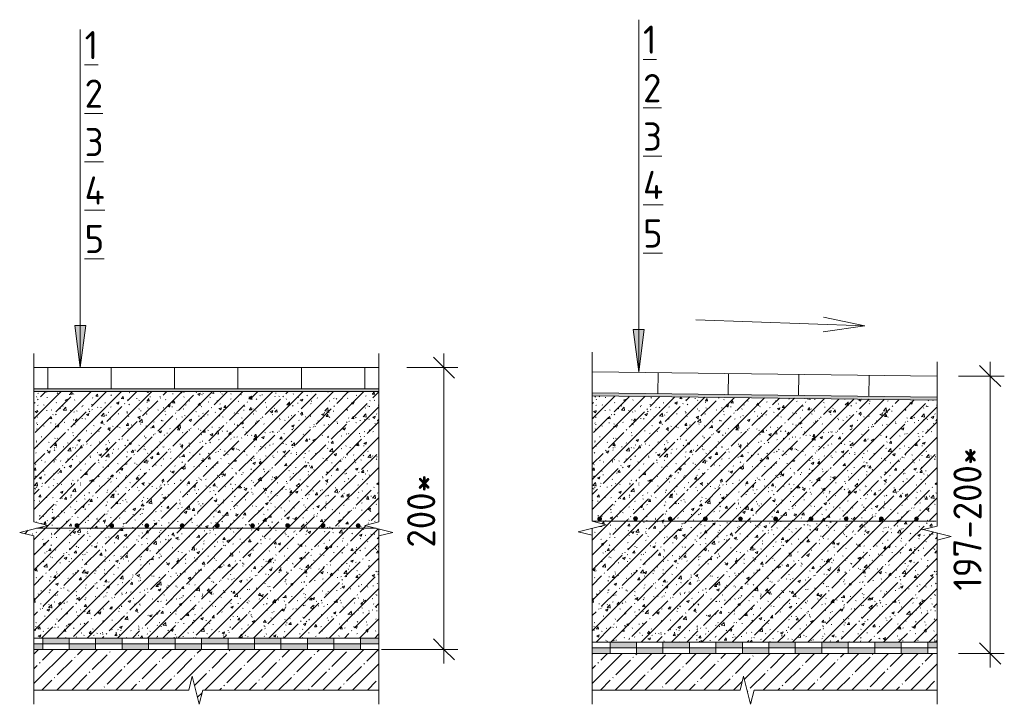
# Model space of a CAD drawing. Header units: millimetres. Extents: x 786 to 42540, y -7760 to 3796.
# Tile 7 of 256: x 2005 to 2704, y 3270 to 3756. Entities that reach past the tile are written whole.
import ezdxf

# ---------------------------------------------------------------- set-up
doc = ezdxf.new("R2010")
doc.units = ezdxf.units.MM
for name, color, linetype, lineweight in [('A-ANNO-DIMS', 7, 'Continuous', 5), ('A-ANNO-DIMS-10', 7, 'Continuous', 5), ('A-ANNO-NOTE', 7, 'Continuous', 5), ('A-DETL', 7, 'Continuous', 25), ('A-DETL-GENF', 7, 'Continuous', 13), ('G-ANNO-TEXT', 7, 'Continuous', 5)]:
    doc.layers.add(name, color=color, linetype=linetype, lineweight=lineweight)
doc.styles.add('GOST Common_1', font='GOST_Common.ttf', dxfattribs={"height": 20})
doc.dimstyles.new('2_мм_1', dxfattribs={"dimscale": 304.8, "dimtxt": 20.1143, "dimasz": 0.049213, "dimexe": 0.032808, "dimexo": 0.049213, "dimgap": 0, "dimtad": 1, "dimdec": 0, "dimdsep": 46, "dimtxsty": 'GOST Common_1', "dimblk1": 'OBLIQUE', "dimblk2": 'OBLIQUE', "dimsah": 1, "dimcen": 0.09, "dimdle": 0.032808, "dimadec": 5, "dimazin": 2, "dimtfac": 1, "dimtdec": 4, "dimtix": 1, "dimtmove": 0, "dimatfit": 3, "dimfxl": 1, "dimtvp": 1, "dimtolj": 1, "dimtzin": 0, "dimarcsym": 2})
pattern_1 = [(0, (1218.4392, 0), (8.128, 2.032), [0.335, -5.761, 0.335, -5.761, -32.512]), (0, (1218.4392, 0), (8.128, 2.032), [-12.192, 0.335, -11.857, 0.335, -5.761, -14.224]), (0, (1218.4392, 0), (8.128, 2.032), [-30.48, 0.335, -3.729, 0.335, -9.825]), (120, (1221.4872, 1.016), (-5.8237636, 6.0230545), [0.335, -5.761, 0.335, -5.761, -32.512]), (120, (1221.4872, 1.016), (-5.8237636, 6.0230545), [-12.192, 0.335, -11.857, 0.335, -5.761, -14.224]), (120, (1221.4872, 1.016), (-5.8237636, 6.0230545), [-30.48, 0.335, -3.729, 0.335, -9.825]), (240, (1222.5032, 5.08), (-2.3042364, -8.0550545), [0.335, -5.761, 0.335, -5.761, -32.512]), (240, (1222.5032, 5.08), (-2.3042364, -8.0550545), [-12.192, 0.335, -11.857, 0.335, -5.761, -14.224]), (240, (1222.5032, 5.08), (-2.3042364, -8.0550545), [-30.48, 0.335, -3.729, 0.335, -9.825])]
pattern_2 = [(0, (1614.94, 0), (8.128, 2.032), [0.335, -5.761, 0.335, -5.761, -32.512]), (0, (1614.94, 0), (8.128, 2.032), [-12.192, 0.335, -11.857, 0.335, -5.761, -14.224]), (0, (1614.94, 0), (8.128, 2.032), [-30.48, 0.335, -3.729, 0.335, -9.825]), (120, (1617.988, 1.016), (-5.8237636, 6.0230545), [0.335, -5.761, 0.335, -5.761, -32.512]), (120, (1617.988, 1.016), (-5.8237636, 6.0230545), [-12.192, 0.335, -11.857, 0.335, -5.761, -14.224]), (120, (1617.988, 1.016), (-5.8237636, 6.0230545), [-30.48, 0.335, -3.729, 0.335, -9.825]), (240, (1619.004, 5.08), (-2.3042364, -8.0550545), [0.335, -5.761, 0.335, -5.761, -32.512]), (240, (1619.004, 5.08), (-2.3042364, -8.0550545), [-12.192, 0.335, -11.857, 0.335, -5.761, -14.224]), (240, (1619.004, 5.08), (-2.3042364, -8.0550545), [-30.48, 0.335, -3.729, 0.335, -9.825])]

# ---------------------------------------------------------------- blocks, each defined once
blk = doc.blocks.new('Линия разрыва - М 1_5-7658049-Пол_Тип 1_керамогранит')
at = {"layer": 'A-DETL-GENF', "lineweight": 5}
for p, q in [((908.93, 3290.39), (906.43, 3280.39)), ((913.93, 3270.39), (908.93, 3290.39)), ((906.43, 3280.39), (796.43, 3280.39)), ((916.43, 3280.39), (913.93, 3270.39)), ((1041.43, 3280.39), (916.43, 3280.39))]:
    blk.add_line(p, q, dxfattribs=at)
blk = doc.blocks.new('Линия разрыва - М 1_5-7675077-Пол_Тип 1_керамогранит')
at = {"layer": 'A-DETL-GENF', "lineweight": 5}
for p, q in [((796.43, 3511.89), (796.43, 3519.39)), ((796.43, 3399.89), (796.43, 3511.89)), ((806.43, 3397.39), (796.43, 3399.89)), ((786.43, 3392.39), (806.43, 3397.39)), ((796.43, 3389.89), (786.43, 3392.39)), ((796.43, 3277.89), (796.43, 3389.89)), ((796.43, 3277.89), (796.43, 3270.39))]:
    blk.add_line(p, q, dxfattribs=at)
blk = doc.blocks.new('Линия разрыва - М 1_5-7675156-Пол_Тип 1_керамогранит')
at = {"layer": 'A-DETL-GENF', "lineweight": 5}
for p, q in [((1041.43, 3511.89), (1041.43, 3519.39)), ((1041.43, 3511.89), (1041.43, 3399.89)), ((1041.43, 3399.89), (1031.43, 3397.39)), ((1031.43, 3397.39), (1051.43, 3392.39)), ((1051.43, 3392.39), (1041.43, 3389.89)), ((1041.43, 3389.89), (1041.43, 3277.89)), ((1041.43, 3277.89), (1041.43, 3270.39))]:
    blk.add_line(p, q, dxfattribs=at)
blk = doc.blocks.new('Линия разрыва - М 1_5-7659852-Пол_Тип 2_керамогранит')
at = {"layer": 'A-DETL-GENF', "lineweight": 5}
for p, q in [((903.93, 3290.35), (901.43, 3280.35)), ((908.93, 3270.35), (903.93, 3290.35)), ((901.43, 3280.35), (796.43, 3280.35)), ((911.43, 3280.35), (908.93, 3270.35)), ((1041.43, 3280.35), (911.43, 3280.35))]:
    blk.add_line(p, q, dxfattribs=at)
blk = doc.blocks.new('Линия разрыва - М 1_5-7920628-Пол_Тип 2_керамогранит')
at = {"layer": 'A-DETL-GENF', "lineweight": 5}
for p, q in [((796.43, 3512.85), (796.43, 3520.35)), ((796.43, 3491.39), (796.43, 3512.85)), ((796.43, 3400.35), (796.43, 3489.39)), ((786.43, 3392.85), (806.43, 3397.85)), ((806.43, 3397.85), (796.43, 3400.35)), ((796.43, 3390.35), (786.43, 3392.85)), ((796.43, 3277.85), (796.43, 3390.35)), ((796.43, 3277.85), (796.43, 3270.35))]:
    blk.add_line(p, q, dxfattribs=at)
blk = doc.blocks.new('Линия разрыва - М 1_5-7920583-Пол_Тип 2_керамогранит')
at = {"layer": 'A-DETL-GENF', "lineweight": 5}
for p, q in [((1041.43, 3505.89), (1041.43, 3513.39)), ((1041.43, 3505.89), (1041.43, 3488.39)), ((1041.43, 3486.39), (1041.43, 3396.87)), ((1041.43, 3396.87), (1031.43, 3394.37)), ((1031.43, 3394.37), (1051.43, 3389.37)), ((1051.43, 3389.37), (1041.43, 3386.87)), ((1041.43, 3386.87), (1041.43, 3277.85)), ((1041.43, 3277.85), (1041.43, 3270.35))]:
    blk.add_line(p, q, dxfattribs=at)
blk = doc.blocks.new('Стрелка 15гр_черная - Стрелка 15гр_ черная-5807139-Пол_Тип 1_керамогранит')
at = {"layer": 'A-ANNO-NOTE'}
blk.add_hatch(color=256, dxfattribs=at).paths.add_polyline_path([(825.49, 3539.39), (833.39, 3539.39), (829.44, 3509.39)])
for p, q in [((829.44, 3509.39), (829.44, 3749.39)), ((829.44, 3509.39), (825.49, 3539.39)), ((825.49, 3539.39), (833.39, 3539.39)), ((825.49, 3539.39), (829.44, 3509.39)), ((833.39, 3539.39), (825.49, 3539.39)), ((829.44, 3509.39), (833.39, 3539.39)), ((829.44, 3509.39), (833.39, 3539.39))]:
    blk.add_line(p, q, dxfattribs=at)
blk = doc.blocks.new('DIMBLOCK4-Пол_Тип 1_керамогранит')
at = {"layer": 'A-ANNO-DIMS-10', "lineweight": 25, "transparency": 16777216}
for p, q in [((2306.08, 3509.39), (2298.58, 3516.89)), ((2306.08, 3509.39), (2313.58, 3501.89)), ((2306.08, 3309.38), (2298.58, 3316.88)), ((2306.08, 3309.38), (2313.58, 3301.88))]:
    blk.add_line(p, q, dxfattribs=at)
at = {"layer": 'A-ANNO-DIMS-10', "transparency": 16777216}
for p, q in [((2306.08, 3299.38), (2306.08, 3519.39)), ((2279.87, 3509.39), (2316.08, 3509.39)), ((2306.08, 3509.39), (2279.87, 3509.39)), ((2261.78, 3309.38), (2316.08, 3309.38)), ((2306.08, 3309.38), (2261.78, 3309.38))]:
    blk.add_line(p, q, dxfattribs=at)
at = {"layer": 'A-ANNO-DIMS-10', "color": 0, "transparency": 16777216, "insert": (2279.95, 3381.6), "char_height": 20, "width": 66.684, "attachment_point": 1, "rotation": 90, "line_spacing_factor": 1.022761, "style": 'GOST Common_1'}
blk.add_mtext('200*', dxfattribs=at)
blk = doc.blocks.new('_Oblique')
at = {"color": 0, "linetype": 'ByBlock', "lineweight": -2}
blk.add_line((-0.5, -0.5), (0.5, 0.5), dxfattribs=at)
blk = doc.blocks.new('Стрелка 15гр_черная - Стрелка 15гр_ черная-5807323-Пол_Тип 2_керамогранит')
at = {"layer": 'A-ANNO-NOTE'}
blk.add_hatch(color=256, dxfattribs=at).paths.add_polyline_path([(825.49, 3536.39), (833.39, 3536.39), (829.44, 3506.39)])
for p, q in [((829.44, 3506.39), (829.44, 3756.39)), ((829.44, 3506.39), (825.49, 3536.39)), ((825.49, 3536.39), (833.39, 3536.39)), ((825.49, 3536.39), (829.44, 3506.39)), ((833.39, 3536.39), (825.49, 3536.39)), ((829.44, 3506.39), (833.39, 3536.39)), ((829.44, 3506.39), (833.39, 3536.39))]:
    blk.add_line(p, q, dxfattribs=at)
blk = doc.blocks.new('DIMBLOCK5-Пол_Тип 2_керамогранит')
at = {"layer": 'A-ANNO-DIMS-10', "lineweight": 25, "transparency": 16777216}
for p, q in [((2693.99, 3503.39), (2686.49, 3510.89)), ((2693.99, 3503.39), (2701.49, 3495.89)), ((2693.99, 3306.39), (2686.49, 3313.89)), ((2693.99, 3306.39), (2701.49, 3298.89))]:
    blk.add_line(p, q, dxfattribs=at)
at = {"layer": 'A-ANNO-DIMS-10', "transparency": 16777216}
for p, q in [((2693.99, 3513.39), (2693.99, 3296.39)), ((2671.37, 3503.39), (2703.99, 3503.39)), ((2693.99, 3503.39), (2671.37, 3503.39)), ((2671.37, 3306.39), (2703.99, 3306.39)), ((2693.99, 3306.39), (2671.37, 3306.39))]:
    blk.add_line(p, q, dxfattribs=at)
at = {"layer": 'A-ANNO-DIMS-10', "color": 0, "transparency": 16777216, "insert": (2667.85, 3351.02), "char_height": 20, "width": 129.277, "attachment_point": 1, "rotation": 90, "line_spacing_factor": 1.022761, "style": 'GOST Common_1'}
blk.add_mtext('197-200*', dxfattribs=at)

msp = doc.modelspace()

# ---------------------------------------------------------------- hatches: boundary and pattern name
at = {"layer": 'A-DETL-GENF', "lineweight": 5}
h = msp.add_hatch(dxfattribs=at)
h.set_pattern_fill('FP_2', color=256, style=0, pattern_type=2)
h.set_pattern_definition([(45, (1218.439, 0), (-10.74944, 10.74944), [15.202, -2.534, 0.507, -2.534]), (45, (1218.439, 10.743), (-10.74944, 10.74944), []), (50, (1218.439, 0), (18.17249, -1.59005), [1.9, -20.903]), (355, (1218.44, 0), (-3.51537, 19.05791), [1.52, -16.722]), (100.451, (1219.953, -0.132), (14.65764, 17.4676), [1.615, -17.764]), (46.184, (1218.44, 5.067), (27.04027, -4.19391), [2.85, -31.354]), (96.636, (1220.692, 4.718), (23.6805, 24.6809), [2.422, -26.647]), (351.184, (1218.44, 5.067), (23.68146, 24.68113), [2.28, -25.083]), (21, (1220.973, 3.8), (15.123144, -10.20089), [1.9, -20.903]), (326, (1220.973, 3.8), (6.16484, 18.37271), [1.52, -16.722]), (71.451, (1222.233, 2.95), (21.28832, 8.17134), [1.615, -17.764]), (37.5, (1218.439, 0), (0.308063, 8.434498), [0.478, -16.042, 0.478, -16.498, -16.785]), (37.5, (1218.439, 0), (0.308063, 8.434498), [-33.495, 0.478, -16.308]), (7.5, (1218.439, 0), (6.665607, 9.993532), [0.478, -9.201, 0.478, -15.662, -6.397]), (7.5, (1218.439, 0), (6.665607, 9.993532), [-25.818, 0.478, -5.92]), (327.5, (1212.789, 0), (13.525065, -0.571517), [0.478, -5.856, 0.478, -19.285, -26.223]), (327.5, (1212.789, 0), (13.525065, -0.571517), [-26.097, 0.478, -25.746]), (317.5, (1210.255, 0), (14.7753, 2.536293), [0.478, -7.757, 0.478, -12.647, -18.622]), (317.5, (1210.255, 0), (14.7753, 2.536293), [-21.359, 0.478, -18.145])])
h.paths.add_polyline_path([(2014.87, 3317.38), (2259.87, 3317.38), (2259.87, 3394.89), (2249.87, 3397.39), (2259.87, 3399.89), (2259.87, 3492.38), (2014.87, 3492.38), (2014.87, 3399.89), (2024.87, 3397.39), (2021.35, 3396.51), (2020.86, 3396.02), (2020.18, 3395.84), (2019.39, 3396.02), (2004.87, 3392.39), (2014.87, 3389.89), (2014.87, 3357.66)])
h.paths.add_polyline_path([(2145.18, 3395.84), (2144.51, 3396.02), (2144.01, 3396.52), (2143.83, 3397.19), (2144.01, 3397.86), (2144.51, 3398.36), (2145.18, 3398.54), (2145.86, 3398.36), (2146.35, 3397.86), (2146.53, 3397.19), (2146.35, 3396.52), (2145.86, 3396.02)])
h.paths.add_polyline_path([(2245.18, 3395.84), (2244.51, 3396.02), (2244.01, 3396.52), (2243.83, 3397.19), (2244.01, 3397.86), (2244.51, 3398.36), (2245.18, 3398.54), (2245.86, 3398.36), (2246.35, 3397.86), (2246.53, 3397.19), (2246.35, 3396.52), (2245.86, 3396.02)])
h.paths.add_polyline_path([(2120.18, 3395.84), (2119.51, 3396.02), (2119.01, 3396.52), (2118.83, 3397.19), (2119.01, 3397.86), (2119.51, 3398.36), (2120.18, 3398.54), (2120.86, 3398.36), (2121.35, 3397.86), (2121.53, 3397.19), (2121.35, 3396.52), (2120.86, 3396.02)])
h.paths.add_polyline_path([(2095.18, 3395.84), (2094.51, 3396.02), (2094.01, 3396.52), (2093.83, 3397.19), (2094.01, 3397.86), (2094.51, 3398.36), (2095.18, 3398.54), (2095.86, 3398.36), (2096.35, 3397.86), (2096.53, 3397.19), (2096.35, 3396.52), (2095.86, 3396.02)])
h.paths.add_polyline_path([(2070.18, 3395.84), (2069.51, 3396.02), (2069.01, 3396.52), (2068.83, 3397.19), (2069.01, 3397.86), (2069.51, 3398.36), (2070.18, 3398.54), (2070.86, 3398.36), (2071.35, 3397.86), (2071.53, 3397.19), (2071.35, 3396.52), (2070.86, 3396.02)])
h.paths.add_polyline_path([(2220.18, 3395.84), (2219.51, 3396.02), (2219.01, 3396.52), (2218.83, 3397.19), (2219.01, 3397.86), (2219.51, 3398.36), (2220.18, 3398.54), (2220.86, 3398.36), (2221.35, 3397.86), (2221.53, 3397.19), (2221.35, 3396.52), (2220.86, 3396.02)])
h.paths.add_polyline_path([(2170.18, 3395.84), (2169.51, 3396.02), (2169.01, 3396.52), (2168.83, 3397.19), (2169.01, 3397.86), (2169.51, 3398.36), (2170.18, 3398.54), (2170.86, 3398.36), (2171.35, 3397.86), (2171.53, 3397.19), (2171.35, 3396.52), (2170.86, 3396.02)])
h.paths.add_polyline_path([(2195.18, 3395.84), (2194.51, 3396.02), (2194.01, 3396.52), (2193.83, 3397.19), (2194.01, 3397.86), (2194.51, 3398.36), (2195.18, 3398.54), (2195.86, 3398.36), (2196.35, 3397.86), (2196.53, 3397.19), (2196.35, 3396.52), (2195.86, 3396.02)])
h.paths.add_polyline_path([(2045.59, 3395.86), (2044.92, 3396.04), (2044.43, 3396.54), (2044.25, 3397.21), (2044.43, 3397.88), (2044.92, 3398.38), (2045.59, 3398.56), (2046.29, 3398.36), (2046.76, 3397.88), (2046.94, 3397.19), (2046.76, 3396.54), (2046.2, 3396.02)])
h = msp.add_hatch(dxfattribs=at)
h.set_pattern_fill('FP_3', color=256, style=0, pattern_type=2)
h.set_pattern_definition(pattern_1)
h.paths.add_polyline_path([(2259.87, 3492.39), (2259.87, 3494.39), (2014.87, 3494.39), (2014.87, 3492.39), (2227.42, 3492.39)])
h = msp.add_hatch(dxfattribs=at)
h.set_pattern_fill('FP_3', color=256, style=0, pattern_type=2)
h.set_pattern_definition(pattern_1)
h.paths.add_polyline_path([(2259.87, 3492.39), (2259.87, 3494.39), (2014.87, 3494.39), (2014.87, 3492.39), (2227.42, 3492.39)])
h = msp.add_hatch(dxfattribs=at)
h.set_pattern_fill('FP_3', color=256, style=0, pattern_type=2)
h.set_pattern_definition(pattern_2)
h.paths.add_polyline_path([(2656.37, 3486.39), (2656.37, 3488.39), (2411.28, 3491.39), (2411.28, 3489.39), (2623.76, 3486.79)])
h = msp.add_hatch(dxfattribs=at)
h.set_pattern_fill('FP_3', color=256, style=0, pattern_type=2)
h.set_pattern_definition(pattern_2)
h.paths.add_polyline_path([(2656.37, 3486.39), (2656.37, 3488.39), (2411.28, 3491.39), (2411.28, 3489.39), (2623.76, 3486.79)])
h = msp.add_hatch(dxfattribs=at)
h.set_pattern_fill('FP_2', color=256, style=0, pattern_type=2)
h.set_pattern_definition([(45, (1614.94, 0), (-10.74944, 10.74944), [15.202, -2.534, 0.507, -2.534]), (45, (1614.94, 10.743), (-10.74944, 10.74944), []), (50, (1614.94, 0), (18.17249, -1.59005), [1.9, -20.903]), (355, (1614.94, 0), (-3.51537, 19.05791), [1.52, -16.722]), (100.451, (1616.454, -0.132), (14.65764, 17.4676), [1.615, -17.764]), (46.184, (1614.94, 5.067), (27.04027, -4.19391), [2.85, -31.354]), (96.636, (1617.193, 4.718), (23.6805, 24.6809), [2.422, -26.647]), (351.184, (1614.94, 5.067), (23.68146, 24.68113), [2.28, -25.083]), (21, (1617.474, 3.8), (15.123144, -10.20089), [1.9, -20.903]), (326, (1617.474, 3.8), (6.16484, 18.37271), [1.52, -16.722]), (71.451, (1618.734, 2.95), (21.28832, 8.17134), [1.615, -17.764]), (37.5, (1614.94, 0), (0.308063, 8.434498), [0.478, -16.042, 0.478, -16.498, -16.785]), (37.5, (1614.94, 0), (0.308063, 8.434498), [-33.495, 0.478, -16.308]), (7.5, (1614.94, 0), (6.665607, 9.993532), [0.478, -9.201, 0.478, -15.662, -6.397]), (7.5, (1614.94, 0), (6.665607, 9.993532), [-25.818, 0.478, -5.92]), (327.5, (1609.29, 0), (13.525065, -0.571517), [0.478, -5.856, 0.478, -19.285, -26.223]), (327.5, (1609.29, 0), (13.525065, -0.571517), [-26.097, 0.478, -25.746]), (317.5, (1606.756, 0), (14.7753, 2.536293), [0.478, -7.757, 0.478, -12.647, -18.622]), (317.5, (1606.756, 0), (14.7753, 2.536293), [-21.359, 0.478, -18.145])])
h.paths.add_polyline_path([(2411.37, 3314.39), (2656.37, 3314.39), (2656.37, 3391.87), (2646.37, 3394.37), (2656.37, 3396.87), (2656.37, 3486.39), (2411.37, 3489.39), (2411.37, 3400.35), (2421.37, 3397.85), (2411.28, 3395.33), (2411.37, 3358.62)])
h.paths.add_polyline_path([(2416.68, 3400.73), (2416.01, 3400.91), (2415.52, 3401.4), (2415.33, 3402.08), (2415.52, 3402.75), (2416.01, 3403.25), (2416.68, 3403.43), (2417.36, 3403.25), (2417.85, 3402.75), (2418.03, 3402.08), (2417.85, 3401.4), (2417.36, 3400.91)])
h.paths.add_polyline_path([(2591.68, 3400.73), (2591.01, 3400.91), (2590.52, 3401.4), (2590.33, 3402.08), (2590.52, 3402.75), (2591.01, 3403.25), (2591.68, 3403.43), (2592.36, 3403.25), (2592.85, 3402.75), (2593.03, 3402.08), (2592.85, 3401.4), (2592.36, 3400.91)])
h.paths.add_polyline_path([(2466.68, 3400.73), (2466.01, 3400.91), (2465.52, 3401.4), (2465.33, 3402.08), (2465.52, 3402.75), (2466.01, 3403.25), (2466.68, 3403.43), (2467.36, 3403.25), (2467.85, 3402.75), (2468.03, 3402.08), (2467.85, 3401.4), (2467.36, 3400.91)])
h.paths.add_polyline_path([(2491.68, 3400.73), (2491.01, 3400.91), (2490.52, 3401.4), (2490.33, 3402.08), (2490.52, 3402.75), (2491.01, 3403.25), (2491.68, 3403.43), (2492.36, 3403.25), (2492.85, 3402.75), (2493.03, 3402.08), (2492.85, 3401.4), (2492.36, 3400.91)])
h.paths.add_polyline_path([(2541.68, 3400.73), (2541.01, 3400.91), (2540.52, 3401.4), (2540.33, 3402.08), (2540.52, 3402.75), (2541.01, 3403.25), (2541.68, 3403.43), (2542.36, 3403.25), (2542.85, 3402.75), (2543.03, 3402.08), (2542.85, 3401.4), (2542.36, 3400.91)])
h.paths.add_polyline_path([(2516.68, 3400.73), (2516.01, 3400.91), (2515.52, 3401.4), (2515.33, 3402.08), (2515.52, 3402.75), (2516.01, 3403.25), (2516.68, 3403.43), (2517.36, 3403.25), (2517.85, 3402.75), (2518.03, 3402.08), (2517.85, 3401.4), (2517.36, 3400.91)])
h.paths.add_polyline_path([(2566.68, 3400.73), (2566.01, 3400.91), (2565.52, 3401.4), (2565.33, 3402.08), (2565.52, 3402.75), (2566.01, 3403.25), (2566.68, 3403.43), (2567.36, 3403.25), (2567.85, 3402.75), (2568.03, 3402.08), (2567.85, 3401.4), (2567.36, 3400.91)])
h.paths.add_polyline_path([(2641.68, 3400.73), (2641.01, 3400.91), (2640.52, 3401.4), (2640.33, 3402.08), (2640.52, 3402.75), (2641.01, 3403.25), (2641.68, 3403.43), (2642.36, 3403.25), (2642.85, 3402.75), (2643.03, 3402.08), (2642.85, 3401.4), (2642.36, 3400.91)])
h.paths.add_polyline_path([(2616.68, 3400.73), (2616.01, 3400.91), (2615.52, 3401.4), (2615.33, 3402.08), (2615.52, 3402.75), (2616.01, 3403.25), (2616.68, 3403.43), (2617.36, 3403.25), (2617.85, 3402.75), (2618.03, 3402.08), (2617.85, 3401.4), (2617.36, 3400.91)])
h.paths.add_polyline_path([(2442.09, 3400.75), (2441.42, 3400.93), (2440.93, 3401.42), (2440.75, 3402.1), (2440.93, 3402.77), (2441.42, 3403.27), (2442.09, 3403.45), (2442.79, 3403.25), (2443.26, 3402.77), (2443.44, 3402.08), (2443.26, 3401.42), (2442.7, 3400.91)])
at = {"layer": 'A-DETL-GENF'}
for points in [[(2045.59, 3395.86), (2046.27, 3396.04), (2046.76, 3396.54), (2046.94, 3397.21), (2046.76, 3397.88), (2046.27, 3398.38), (2045.59, 3398.56), (2044.92, 3398.38), (2044.43, 3397.88), (2044.25, 3397.21), (2044.43, 3396.54), (2044.92, 3396.04)], [(2070.18, 3395.84), (2070.86, 3396.02), (2071.35, 3396.52), (2071.53, 3397.19), (2071.35, 3397.86), (2070.86, 3398.36), (2070.18, 3398.54), (2069.51, 3398.36), (2069.01, 3397.86), (2068.83, 3397.19), (2069.01, 3396.52), (2069.51, 3396.02)], [(2095.18, 3395.84), (2095.86, 3396.02), (2096.35, 3396.52), (2096.53, 3397.19), (2096.35, 3397.86), (2095.86, 3398.36), (2095.18, 3398.54), (2094.51, 3398.36), (2094.01, 3397.86), (2093.83, 3397.19), (2094.01, 3396.52), (2094.51, 3396.02)], [(2120.18, 3395.84), (2120.86, 3396.02), (2121.35, 3396.52), (2121.53, 3397.19), (2121.35, 3397.86), (2120.86, 3398.36), (2120.18, 3398.54), (2119.51, 3398.36), (2119.01, 3397.86), (2118.83, 3397.19), (2119.01, 3396.52), (2119.51, 3396.02)], [(2145.18, 3395.84), (2145.86, 3396.02), (2146.35, 3396.52), (2146.53, 3397.19), (2146.35, 3397.86), (2145.86, 3398.36), (2145.18, 3398.54), (2144.51, 3398.36), (2144.01, 3397.86), (2143.83, 3397.19), (2144.01, 3396.52), (2144.51, 3396.02)], [(2170.18, 3395.84), (2170.86, 3396.02), (2171.35, 3396.52), (2171.53, 3397.19), (2171.35, 3397.86), (2170.86, 3398.36), (2170.18, 3398.54), (2169.51, 3398.36), (2169.01, 3397.86), (2168.83, 3397.19), (2169.01, 3396.52), (2169.51, 3396.02)], [(2195.18, 3395.84), (2195.86, 3396.02), (2196.35, 3396.52), (2196.53, 3397.19), (2196.35, 3397.86), (2195.86, 3398.36), (2195.18, 3398.54), (2194.51, 3398.36), (2194.01, 3397.86), (2193.83, 3397.19), (2194.01, 3396.52), (2194.51, 3396.02)], [(2220.18, 3395.84), (2220.86, 3396.02), (2221.35, 3396.52), (2221.53, 3397.19), (2221.35, 3397.86), (2220.86, 3398.36), (2220.18, 3398.54), (2219.51, 3398.36), (2219.01, 3397.86), (2218.83, 3397.19), (2219.01, 3396.52), (2219.51, 3396.02)], [(2245.18, 3395.84), (2245.86, 3396.02), (2246.35, 3396.52), (2246.53, 3397.19), (2246.35, 3397.86), (2245.86, 3398.36), (2245.18, 3398.54), (2244.51, 3398.36), (2244.01, 3397.86), (2243.83, 3397.19), (2244.01, 3396.52), (2244.51, 3396.02)], [(2416.68, 3400.73), (2417.36, 3400.91), (2417.85, 3401.4), (2418.03, 3402.08), (2417.85, 3402.75), (2417.36, 3403.25), (2416.68, 3403.43), (2416.01, 3403.25), (2415.52, 3402.75), (2415.33, 3402.08), (2415.52, 3401.4), (2416.01, 3400.91)], [(2442.09, 3400.75), (2442.77, 3400.93), (2443.26, 3401.42), (2443.44, 3402.1), (2443.26, 3402.77), (2442.77, 3403.27), (2442.09, 3403.45), (2441.42, 3403.27), (2440.93, 3402.77), (2440.75, 3402.1), (2440.93, 3401.42), (2441.42, 3400.93)], [(2466.68, 3400.73), (2467.36, 3400.91), (2467.85, 3401.4), (2468.03, 3402.08), (2467.85, 3402.75), (2467.36, 3403.25), (2466.68, 3403.43), (2466.01, 3403.25), (2465.52, 3402.75), (2465.33, 3402.08), (2465.52, 3401.4), (2466.01, 3400.91)], [(2491.68, 3400.73), (2492.36, 3400.91), (2492.85, 3401.4), (2493.03, 3402.08), (2492.85, 3402.75), (2492.36, 3403.25), (2491.68, 3403.43), (2491.01, 3403.25), (2490.52, 3402.75), (2490.33, 3402.08), (2490.52, 3401.4), (2491.01, 3400.91)], [(2516.68, 3400.73), (2517.36, 3400.91), (2517.85, 3401.4), (2518.03, 3402.08), (2517.85, 3402.75), (2517.36, 3403.25), (2516.68, 3403.43), (2516.01, 3403.25), (2515.52, 3402.75), (2515.33, 3402.08), (2515.52, 3401.4), (2516.01, 3400.91)], [(2541.68, 3400.73), (2542.36, 3400.91), (2542.85, 3401.4), (2543.03, 3402.08), (2542.85, 3402.75), (2542.36, 3403.25), (2541.68, 3403.43), (2541.01, 3403.25), (2540.52, 3402.75), (2540.33, 3402.08), (2540.52, 3401.4), (2541.01, 3400.91)], [(2566.68, 3400.73), (2567.36, 3400.91), (2567.85, 3401.4), (2568.03, 3402.08), (2567.85, 3402.75), (2567.36, 3403.25), (2566.68, 3403.43), (2566.01, 3403.25), (2565.52, 3402.75), (2565.33, 3402.08), (2565.52, 3401.4), (2566.01, 3400.91)], [(2591.68, 3400.73), (2592.36, 3400.91), (2592.85, 3401.4), (2593.03, 3402.08), (2592.85, 3402.75), (2592.36, 3403.25), (2591.68, 3403.43), (2591.01, 3403.25), (2590.52, 3402.75), (2590.33, 3402.08), (2590.52, 3401.4), (2591.01, 3400.91)], [(2616.68, 3400.73), (2617.36, 3400.91), (2617.85, 3401.4), (2618.03, 3402.08), (2617.85, 3402.75), (2617.36, 3403.25), (2616.68, 3403.43), (2616.01, 3403.25), (2615.52, 3402.75), (2615.33, 3402.08), (2615.52, 3401.4), (2616.01, 3400.91)], [(2641.68, 3400.73), (2642.36, 3400.91), (2642.85, 3401.4), (2643.03, 3402.08), (2642.85, 3402.75), (2642.36, 3403.25), (2641.68, 3403.43), (2641.01, 3403.25), (2640.52, 3402.75), (2640.33, 3402.08), (2640.52, 3401.4), (2641.01, 3400.91)], [(2020.18, 3395.84), (2020.86, 3396.02), (2021.21, 3396.48), (2019.51, 3396.02)]]:
    msp.add_hatch(color=256, dxfattribs=at).paths.add_polyline_path(points)
at = {"layer": 'A-DETL-GENF', "true_color": 0x808080}
h = msp.add_hatch(color=8, dxfattribs=at)
h.paths.add_polyline_path([(2152.8, 3313.38), (2152.8, 3317.38), (2134, 3317.38), (2134, 3313.38), (2137.28, 3313.38)])
h.paths.add_polyline_path([(2040.01, 3313.38), (2040.01, 3317.38), (2021.22, 3317.38), (2021.22, 3313.38)])
h.paths.add_polyline_path([(2058.81, 3313.38), (2077.61, 3313.38), (2077.61, 3317.38), (2058.81, 3317.38)])
h.paths.add_polyline_path([(2259.87, 3313.38), (2259.87, 3317.38), (2246.78, 3317.38), (2246.78, 3313.38)])
h.paths.add_polyline_path([(2227.99, 3313.38), (2227.99, 3317.38), (2209.19, 3317.38), (2209.19, 3313.38)])
h.paths.add_polyline_path([(2096.41, 3313.38), (2115.2, 3313.38), (2115.2, 3317.38), (2096.41, 3317.38)])
h.paths.add_polyline_path([(2190.39, 3313.38), (2190.39, 3317.38), (2171.6, 3317.38), (2171.6, 3313.38)])
h = msp.add_hatch(color=8, dxfattribs=at)
h.paths.add_polyline_path([(2555.6, 3310.39), (2555.6, 3314.39), (2536.8, 3314.39), (2536.8, 3310.39)])
h.paths.add_polyline_path([(2461.61, 3310.39), (2480.41, 3310.39), (2480.41, 3314.39), (2461.61, 3314.39)])
h.paths.add_polyline_path([(2656.37, 3310.39), (2656.37, 3314.39), (2649.58, 3314.39), (2649.58, 3310.39)])
h.paths.add_polyline_path([(2499.2, 3310.39), (2518, 3310.39), (2518, 3314.39), (2499.2, 3314.39)])
h.paths.add_polyline_path([(2630.79, 3310.39), (2630.79, 3314.39), (2611.99, 3314.39), (2611.99, 3310.39)])
h.paths.add_polyline_path([(2442.81, 3310.39), (2442.81, 3314.39), (2424.02, 3314.39), (2424.02, 3310.39)])
h.paths.add_polyline_path([(2593.19, 3310.39), (2593.19, 3314.39), (2574.39, 3314.39), (2574.39, 3310.39)])
h = msp.add_hatch(color=8, dxfattribs=at)
h.paths.add_polyline_path([(2014.87, 3309.38), (2021.22, 3309.38), (2021.22, 3313.38), (2014.87, 3313.38), (2014.87, 3310.73)])
h.paths.add_polyline_path([(2246.78, 3309.38), (2246.78, 3313.38), (2227.99, 3313.38), (2227.99, 3309.38)])
h.paths.add_polyline_path([(2040.01, 3309.38), (2058.81, 3309.38), (2058.81, 3313.38), (2040.01, 3313.38)])
h.paths.add_polyline_path([(2209.19, 3309.38), (2209.19, 3313.38), (2190.39, 3313.38), (2190.39, 3309.38)])
h.paths.add_polyline_path([(2077.61, 3309.38), (2096.41, 3309.38), (2096.41, 3313.38), (2077.61, 3313.38)])
h.paths.add_polyline_path([(2171.6, 3309.38), (2171.6, 3313.38), (2152.8, 3313.38), (2152.8, 3309.38)])
h.paths.add_polyline_path([(2115.2, 3309.38), (2134, 3309.38), (2134, 3313.38), (2115.2, 3313.38)])
at = {"layer": 'A-DETL-GENF', "lineweight": 5}
h = msp.add_hatch(dxfattribs=at)
h.set_pattern_fill('FP_1', color=256, style=0, pattern_type=2)
h.set_pattern_definition([(45, (1218.439, 0), (-10.500536, 10.500536), [14.85, -2.475, 0.495, -2.475]), (45, (1218.439, 10.494), (-10.500536, 10.500536), [])])
h.paths.add_polyline_path([(2132.37, 3270.39), (2134.87, 3280.39), (2259.87, 3280.39), (2259.87, 3309.38), (2014.87, 3309.38), (2014.87, 3280.39), (2124.87, 3280.39), (2127.37, 3290.39), (2129.87, 3280.39)])
at = {"layer": 'A-DETL-GENF', "true_color": 0x808080}
h = msp.add_hatch(color=8, dxfattribs=at)
h.paths.add_polyline_path([(2533.62, 3306.39), (2536.8, 3306.39), (2536.8, 3310.39), (2518, 3310.39), (2518, 3306.39)])
h.paths.add_polyline_path([(2649.58, 3306.39), (2649.58, 3310.39), (2630.79, 3310.39), (2630.79, 3306.39)])
h.paths.add_polyline_path([(2424.02, 3306.39), (2424.02, 3310.39), (2411.37, 3310.39), (2411.37, 3306.39)])
h.paths.add_polyline_path([(2442.81, 3306.39), (2461.61, 3306.39), (2461.61, 3310.39), (2442.81, 3310.39)])
h.paths.add_polyline_path([(2611.99, 3306.39), (2611.99, 3310.39), (2593.19, 3310.39), (2593.19, 3306.39)])
h.paths.add_polyline_path([(2480.41, 3306.39), (2499.2, 3306.39), (2499.2, 3310.39), (2480.41, 3310.39)])
h.paths.add_polyline_path([(2574.39, 3306.39), (2574.39, 3310.39), (2555.6, 3310.39), (2555.6, 3306.39)])
at = {"layer": 'A-DETL-GENF', "lineweight": 5}
h = msp.add_hatch(dxfattribs=at)
h.set_pattern_fill('FP_1', color=256, style=0, pattern_type=2)
h.set_pattern_definition([(45, (1614.94, 0), (-10.500536, 10.500536), [14.85, -2.475, 0.495, -2.475]), (45, (1614.94, 10.494), (-10.500536, 10.500536), [])])
h.paths.add_polyline_path([(2523.87, 3270.35), (2526.37, 3280.35), (2656.37, 3280.35), (2656.37, 3306.39), (2411.37, 3306.39), (2411.37, 3280.35), (2516.37, 3280.35), (2518.87, 3290.35), (2521.37, 3280.35)])

# ---------------------------------------------------------------- linework, layer by layer
at = {"layer": 'A-DETL', "lineweight": 5}
for p, q in [((2604.97, 3539.05), (2575.63, 3545.28)), ((2485.05, 3543.23), (2604.97, 3539.05)), ((2604.97, 3539.05), (2575.26, 3534.87)), ((2259.87, 3509.39), (2014.87, 3509.39)), ((2024.87, 3509.39), (2024.87, 3494.39)), ((2069.87, 3509.39), (2069.87, 3494.39)), ((2114.87, 3509.39), (2114.87, 3494.39)), ((2159.87, 3509.39), (2159.87, 3494.39)), ((2204.87, 3509.39), (2204.87, 3494.39)), ((2249.87, 3509.39), (2249.87, 3494.39)), ((2656.37, 3503.39), (2411.37, 3506.39)), ((2457.92, 3490.83), (2458.19, 3505.83)), ((2507.92, 3490.24), (2508.18, 3505.23)), ((2557.89, 3489.61), (2558.16, 3504.61)), ((2607.88, 3488.98), (2608.14, 3503.98)), ((2259.87, 3494.39), (2014.87, 3494.39)), ((2014.87, 3492.39), (2259.87, 3492.39)), ((2656.37, 3488.39), (2411.28, 3491.39)), ((2411.28, 3491.39), (2411.28, 3489.39)), ((2411.28, 3489.39), (2656.37, 3486.39)), ((2656.37, 3486.39), (2656.37, 3488.39)), ((2411.73, 3400.26), (2655.67, 3400.26)), ((2016.87, 3395.39), (2257.87, 3395.39)), ((2259.87, 3389.89), (2259.87, 3394.89)), ((2411.28, 3395.33), (2411.28, 3390.38)), ((2656.37, 3386.87), (2656.37, 3391.87)), ((2014.87, 3317.38), (2259.87, 3317.38)), ((2021.22, 3317.38), (2021.22, 3313.38)), ((2040.01, 3313.38), (2040.01, 3317.38)), ((2058.81, 3317.38), (2058.81, 3313.38)), ((2077.61, 3313.38), (2077.61, 3317.38)), ((2096.41, 3317.38), (2096.41, 3313.38)), ((2115.2, 3313.38), (2115.2, 3317.38)), ((2134, 3317.38), (2134, 3313.38)), ((2152.8, 3313.38), (2152.8, 3317.38)), ((2171.6, 3317.38), (2171.6, 3313.38)), ((2190.39, 3313.38), (2190.39, 3317.38)), ((2209.19, 3317.38), (2209.19, 3313.38)), ((2227.99, 3313.38), (2227.99, 3317.38)), ((2246.78, 3317.38), (2246.78, 3313.38)), ((2411.37, 3314.39), (2424.02, 3314.39)), ((2442.81, 3314.39), (2424.02, 3314.39)), ((2424.02, 3314.39), (2424.02, 3310.39)), ((2442.81, 3314.39), (2461.61, 3314.39)), ((2442.81, 3310.39), (2442.81, 3314.39)), ((2480.41, 3314.39), (2461.61, 3314.39)), ((2461.61, 3314.39), (2461.61, 3310.39)), ((2480.41, 3314.39), (2499.2, 3314.39)), ((2480.41, 3310.39), (2480.41, 3314.39)), ((2518, 3314.39), (2499.2, 3314.39)), ((2499.2, 3314.39), (2499.2, 3310.39)), ((2518, 3314.39), (2536.8, 3314.39)), ((2518, 3310.39), (2518, 3314.39)), ((2555.6, 3314.39), (2536.8, 3314.39)), ((2536.8, 3314.39), (2536.8, 3310.39)), ((2555.6, 3314.39), (2574.39, 3314.39)), ((2555.6, 3310.39), (2555.6, 3314.39)), ((2593.19, 3314.39), (2574.39, 3314.39)), ((2574.39, 3314.39), (2574.39, 3310.39)), ((2593.19, 3314.39), (2611.99, 3314.39)), ((2593.19, 3310.39), (2593.19, 3314.39)), ((2630.79, 3314.39), (2611.99, 3314.39)), ((2611.99, 3314.39), (2611.99, 3310.39)), ((2630.79, 3314.39), (2649.58, 3314.39)), ((2630.79, 3310.39), (2630.79, 3314.39)), ((2656.37, 3314.39), (2649.58, 3314.39)), ((2649.58, 3314.39), (2649.58, 3310.39)), ((2021.22, 3313.38), (2014.87, 3313.38)), ((2014.87, 3309.38), (2021.22, 3309.38)), ((2021.22, 3313.38), (2040.01, 3313.38)), ((2021.22, 3309.38), (2021.22, 3313.38)), ((2058.81, 3313.38), (2040.01, 3313.38)), ((2040.01, 3313.38), (2040.01, 3309.38)), ((2040.01, 3309.38), (2058.81, 3309.38)), ((2058.81, 3313.38), (2077.61, 3313.38)), ((2058.81, 3309.38), (2058.81, 3313.38)), ((2096.41, 3313.38), (2077.61, 3313.38)), ((2077.61, 3313.38), (2077.61, 3309.38)), ((2077.61, 3309.38), (2096.41, 3309.38)), ((2096.41, 3313.38), (2115.2, 3313.38)), ((2096.41, 3309.38), (2096.41, 3313.38)), ((2134, 3313.38), (2115.2, 3313.38)), ((2115.2, 3313.38), (2115.2, 3309.38)), ((2115.2, 3309.38), (2134, 3309.38)), ((2134, 3313.38), (2152.8, 3313.38)), ((2134, 3309.38), (2134, 3313.38)), ((2171.6, 3313.38), (2152.8, 3313.38)), ((2152.8, 3313.38), (2152.8, 3309.38)), ((2152.8, 3309.38), (2171.6, 3309.38)), ((2171.6, 3313.38), (2190.39, 3313.38)), ((2171.6, 3309.38), (2171.6, 3313.38)), ((2209.19, 3313.38), (2190.39, 3313.38)), ((2190.39, 3313.38), (2190.39, 3309.38)), ((2190.39, 3309.38), (2209.19, 3309.38)), ((2209.19, 3313.38), (2227.99, 3313.38)), ((2209.19, 3309.38), (2209.19, 3313.38)), ((2246.78, 3313.38), (2227.99, 3313.38)), ((2227.99, 3313.38), (2227.99, 3309.38)), ((2227.99, 3309.38), (2246.78, 3309.38)), ((2246.78, 3313.38), (2259.87, 3313.38)), ((2246.78, 3309.38), (2246.78, 3313.38)), ((2424.02, 3310.39), (2411.37, 3310.39)), ((2424.02, 3310.39), (2442.81, 3310.39)), ((2424.02, 3306.39), (2424.02, 3310.39)), ((2461.61, 3310.39), (2442.81, 3310.39)), ((2442.81, 3310.39), (2442.81, 3306.39)), ((2461.61, 3310.39), (2480.41, 3310.39)), ((2461.61, 3306.39), (2461.61, 3310.39)), ((2499.2, 3310.39), (2480.41, 3310.39)), ((2480.41, 3310.39), (2480.41, 3306.39)), ((2499.2, 3310.39), (2518, 3310.39)), ((2499.2, 3306.39), (2499.2, 3310.39)), ((2536.8, 3310.39), (2518, 3310.39)), ((2518, 3310.39), (2518, 3306.39)), ((2536.8, 3310.39), (2555.6, 3310.39)), ((2536.8, 3306.39), (2536.8, 3310.39)), ((2574.39, 3310.39), (2555.6, 3310.39)), ((2555.6, 3310.39), (2555.6, 3306.39)), ((2574.39, 3310.39), (2593.19, 3310.39)), ((2574.39, 3306.39), (2574.39, 3310.39)), ((2611.99, 3310.39), (2593.19, 3310.39)), ((2593.19, 3310.39), (2593.19, 3306.39)), ((2611.99, 3310.39), (2630.79, 3310.39)), ((2611.99, 3306.39), (2611.99, 3310.39)), ((2649.58, 3310.39), (2630.79, 3310.39)), ((2630.79, 3310.39), (2630.79, 3306.39)), ((2649.58, 3310.39), (2656.37, 3310.39)), ((2649.58, 3306.39), (2649.58, 3310.39))]:
    msp.add_line(p, q, dxfattribs=at)
at = {"layer": 'A-DETL', "lineweight": 13}
for p, q in [((2040.01, 3309.38), (2021.22, 3309.38)), ((2077.61, 3309.38), (2058.81, 3309.38)), ((2115.2, 3309.38), (2096.41, 3309.38)), ((2152.8, 3309.38), (2134, 3309.38)), ((2190.39, 3309.38), (2171.6, 3309.38)), ((2227.99, 3309.38), (2209.19, 3309.38)), ((2259.87, 3309.38), (2246.78, 3309.38)), ((2656.37, 3306.39), (2411.37, 3306.39))]:
    msp.add_line(p, q, dxfattribs=at)
at = {"layer": 'A-DETL', "lineweight": 5}
for centre, start, end in [((2020.18, 3397.19), 75, 81.36481), ((2045.59, 3397.21), 0, 180), ((2070.18, 3397.19), 0, 180), ((2095.18, 3397.19), 0, 180), ((2120.18, 3397.19), 0, 180), ((2145.18, 3397.19), 0, 180), ((2170.18, 3397.19), 0, 180), ((2195.18, 3397.19), 0, 180), ((2220.18, 3397.19), 0, 180), ((2245.18, 3397.19), 0, 180), ((2416.68, 3402.08), 0, 180), ((2416.68, 3402.08), 180, 0), ((2442.09, 3402.1), 0, 180), ((2442.09, 3402.1), 180, 0), ((2466.68, 3402.08), 0, 180), ((2466.68, 3402.08), 180, 0), ((2491.68, 3402.08), 0, 180), ((2491.68, 3402.08), 180, 0), ((2516.68, 3402.08), 0, 180), ((2516.68, 3402.08), 180, 0), ((2541.68, 3402.08), 0, 180), ((2541.68, 3402.08), 180, 0), ((2566.68, 3402.08), 0, 180), ((2566.68, 3402.08), 180, 0), ((2591.68, 3402.08), 0, 180), ((2591.68, 3402.08), 180, 0), ((2616.68, 3402.08), 0, 180), ((2616.68, 3402.08), 180, 0), ((2641.68, 3402.08), 0, 180), ((2641.68, 3402.08), 180, 0), ((2020.18, 3397.19), 240, 329.83012), ((2045.59, 3397.21), 180, 0), ((2070.18, 3397.19), 180, 0), ((2095.18, 3397.19), 180, 0), ((2120.18, 3397.19), 180, 0), ((2145.18, 3397.19), 180, 0), ((2170.18, 3397.19), 180, 0), ((2195.18, 3397.19), 180, 0), ((2220.18, 3397.19), 180, 0), ((2245.18, 3397.19), 180, 0)]:
    msp.add_arc(centre, 1.35, start, end, dxfattribs=at)

# ---------------------------------------------------------------- block references
at = {"layer": 'A-ANNO-NOTE'}
for name, p in [('Стрелка 15гр_черная - Стрелка 15гр_ черная-5807323-Пол_Тип 2_керамогранит', (1614.94, 0)), ('Стрелка 15гр_черная - Стрелка 15гр_ черная-5807139-Пол_Тип 1_керамогранит', (1218.44, 0))]:
    msp.add_blockref(name, p, dxfattribs=at)
at = {"layer": 'A-DETL-GENF'}
for name, p in [('Линия разрыва - М 1_5-7675077-Пол_Тип 1_керамогранит', (1218.44, 0)), ('Линия разрыва - М 1_5-7675156-Пол_Тип 1_керамогранит', (1218.44, 0)), ('Линия разрыва - М 1_5-7920628-Пол_Тип 2_керамогранит', (1614.94, 0)), ('Линия разрыва - М 1_5-7920583-Пол_Тип 2_керамогранит', (1614.94, 0)), ('Линия разрыва - М 1_5-7658049-Пол_Тип 1_керамогранит', (1218.44, 0)), ('Линия разрыва - М 1_5-7659852-Пол_Тип 2_керамогранит', (1614.94, 0))]:
    msp.add_blockref(name, p, dxfattribs=at)

# ---------------------------------------------------------------- texts
at = {"layer": 'G-ANNO-TEXT', "char_height": 20, "attachment_point": 1, "style": 'GOST Common_1'}
for s, insert, width in [('\\L\\fGOST Common|b0|i0|c204|p34|;\\L1', (2050.96, 3748.31), 12.0253), ('\\L\\fGOST Common|b0|i0|c204|p34|;\\L1', (2447.46, 3752.22), 12.0253), ('\\L\\fGOST Common|b0|i0|c204|p34|;\\L2', (2050.96, 3713.91), 17.6371), ('\\L\\fGOST Common|b0|i0|c204|p34|;\\L2', (2447.46, 3717.82), 17.6371), ('\\L\\fGOST Common|b0|i0|c204|p34|;\\L3', (2050.96, 3679.52), 16.8354), ('\\L\\fGOST Common|b0|i0|c204|p34|;\\L3', (2447.46, 3683.43), 16.8354), ('\\L\\fGOST Common|b0|i0|c204|p34|;\\L4', (2050.96, 3645.12), 20.0422), ('\\L\\fGOST Common|b0|i0|c204|p34|;\\L4', (2447.46, 3649.03), 20.0422), ('\\L\\fGOST Common|b0|i0|c204|p34|;\\L5', (2447.46, 3614.63), 17.6371), ('\\L\\fGOST Common|b0|i0|c204|p34|;\\L5', (2050.96, 3610.73), 17.6371)]:
    msp.add_mtext(s, dxfattribs=dict(at, insert=insert, width=width))

# ---------------------------------------------------------------- dimensions: what is measured, and where the dimension line sits
at = {"layer": 'A-ANNO-DIMS'}
for base, p1, p2, text, override, picture, middle in [((2306.08, 3509.39), (2246.78, 3309.38), (2264.87, 3509.39), '200*', {"dimpost": '<>', "dimfxl": 200.825669}, 'DIMBLOCK4-Пол_Тип 1_керамогранит', (2296.08, 3409.39)), ((2693.99, 3306.39), (2656.37, 3503.39), (2656.37, 3306.39), '197-200*', {"dimpost": '<>', "dimfxl": 196.999755}, 'DIMBLOCK5-Пол_Тип 2_керамогранит', (2683.99, 3404.89))]:
    dim = msp.add_linear_dim(base=base, p1=p1, p2=p2, angle=90, text=text, dimstyle='2_мм_1', override=override, dxfattribs=at)
    dim.commit()
    dim.dimension.update_dxf_attribs({"geometry": picture, "text_midpoint": middle})

doc.saveas('drawing.dxf')
